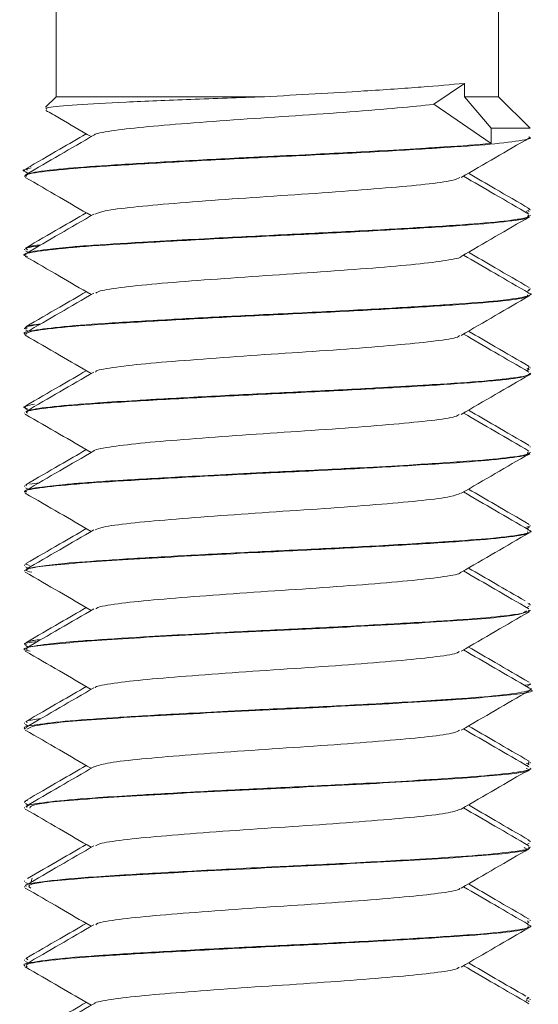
# Model space of a CAD drawing. Header units: millimetres. Extents: x -285 to 376, y -1480 to -23.
# Tile 29 of 38: x 20 to 28, y -74 to -59. Entities that reach past the tile are written whole.
import ezdxf

# ---------------------------------------------------------------- set-up
doc = ezdxf.new("R2010")
doc.units = ezdxf.units.MM

msp = doc.modelspace()

# ---------------------------------------------------------------- linework, layer by layer
at = {"color": 7, "linetype": 'Continuous', "lineweight": 15}
for p, q in [((20.404, -45.094), (20.404, -60.094)), ((27.404, -60.094), (27.404, -45.094)), ((26.378, -60.214), (26.863, -59.883)), ((26.863, -60.094), (26.863, -59.883)), ((20.404, -60.094), (20.238, -60.259)), ((23.699, -60.094), (20.404, -60.094)), ((27.286, -60.594), (26.863, -60.094)), ((27.404, -60.094), (26.863, -60.094)), ((27.904, -60.594), (27.404, -60.094)), ((27.286, -60.834), (26.378, -60.214)), ((27.286, -60.834), (27.286, -60.594)), ((27.286, -60.594), (27.904, -60.594)), ((19.904, -61.256), (19.904, -61.266)), ((19.93, -61.236), (19.948, -61.256)), ((19.904, -61.346), (19.904, -61.356)), ((19.919, -61.284), (19.959, -61.307)), ((27.904, -61.891), (27.904, -61.881)), ((27.844, -61.909), (27.886, -61.891)), ((27.85, -61.932), (27.889, -61.909)), ((27.904, -61.981), (27.904, -61.971)), ((19.904, -62.506), (19.904, -62.516)), ((19.904, -62.596), (19.904, -62.606)), ((19.919, -62.534), (19.959, -62.557)), ((27.85, -63.182), (27.889, -63.159)), ((27.904, -63.141), (27.904, -63.131)), ((27.904, -63.231), (27.904, -63.221)), ((19.904, -63.756), (19.904, -63.766)), ((19.904, -63.846), (19.904, -63.856)), ((19.919, -63.784), (19.959, -63.807)), ((27.886, -64.364), (27.877, -64.405)), ((27.85, -64.432), (27.889, -64.409)), ((27.865, -64.409), (27.858, -64.391)), ((27.904, -64.391), (27.904, -64.381)), ((27.904, -64.481), (27.904, -64.471)), ((19.904, -65.006), (19.904, -65.016)), ((19.904, -65.096), (19.904, -65.106)), ((19.919, -65.034), (19.959, -65.057)), ((27.904, -65.641), (27.904, -65.631)), ((27.904, -65.731), (27.904, -65.721)), ((19.933, -66.236), (19.924, -66.256)), ((19.985, -66.225), (20.136, -66.204)), ((19.904, -66.256), (19.904, -66.266)), ((19.904, -66.346), (19.904, -66.356)), ((19.919, -66.284), (19.959, -66.307)), ((27.849, -66.909), (27.9, -66.891)), ((27.85, -66.932), (27.889, -66.909)), ((27.904, -66.891), (27.904, -66.881)), ((27.904, -66.981), (27.904, -66.971)), ((19.931, -67.486), (19.924, -67.506)), ((19.983, -67.516), (19.932, -67.492)), ((19.904, -67.506), (19.904, -67.516)), ((19.904, -67.596), (19.904, -67.607)), ((19.919, -67.534), (19.959, -67.557)), ((27.85, -68.182), (27.889, -68.159)), ((27.904, -68.141), (27.904, -68.131)), ((27.904, -68.231), (27.904, -68.221)), ((19.904, -68.756), (19.904, -68.766)), ((19.904, -68.846), (19.904, -68.856)), ((19.919, -68.784), (19.959, -68.807)), ((27.85, -69.432), (27.889, -69.409)), ((27.904, -69.391), (27.904, -69.381)), ((27.904, -69.481), (27.904, -69.471)), ((19.904, -70.006), (19.904, -70.017)), ((19.904, -70.096), (19.904, -70.106)), ((19.919, -70.034), (19.959, -70.057)), ((27.887, -70.659), (27.839, -70.642)), ((27.85, -70.682), (27.889, -70.659)), ((27.884, -70.614), (27.876, -70.655)), ((27.904, -70.642), (27.904, -70.631)), ((27.904, -70.731), (27.904, -70.721)), ((19.904, -71.256), (19.904, -71.267)), ((19.904, -71.346), (19.904, -71.356)), ((19.919, -71.284), (19.959, -71.307)), ((27.85, -71.932), (27.889, -71.909)), ((27.871, -71.864), (27.898, -71.881)), ((27.904, -71.891), (27.904, -71.881)), ((27.904, -71.981), (27.904, -71.971)), ((20.008, -72.516), (20.023, -72.467)), ((19.904, -72.506), (19.904, -72.516)), ((19.904, -72.596), (19.904, -72.607)), ((19.919, -72.534), (19.959, -72.557)), ((27.85, -73.182), (27.889, -73.159)), ((27.88, -73.159), (27.862, -73.141)), ((27.904, -73.141), (27.904, -73.131)), ((27.904, -73.231), (27.904, -73.221)), ((19.904, -73.756), (19.904, -73.766)), ((19.904, -73.846), (19.904, -73.856)), ((19.919, -73.784), (19.959, -73.807)), ((19.937, -73.736), (19.958, -73.756)), ((27.89, -74.364), (27.861, -74.347)), ((27.848, -74.409), (27.859, -74.391)), ((27.875, -74.365), (27.849, -74.381)), ((27.872, -74.419), (27.889, -74.409)), ((27.904, -74.391), (27.904, -74.381))]:
    msp.add_line(p, q, dxfattribs=at)
for points, knots in [([(23.699, -60.094), (24.239, -60.064), (25.138, -60.014), (26.222, -59.941), (26.651, -59.902), (26.863, -59.883)], [0, 0, 0, 0, 0.431219, 0.718664, 1, 1, 1, 1]), ([(23.699, -60.094), (23.303, -60.108), (22.51, -60.137), (21.465, -60.179), (20.681, -60.221), (20.228, -60.261), (20.244, -60.285), (20.251, -60.295)], [0, 0, 0, 0, 0.207161, 0.414323, 0.621502, 0.834461, 1, 1, 1, 1]), ([(20.242, -60.31), (20.313, -60.351), (20.552, -60.49), (20.791, -60.629), (20.959, -60.726)], [0, 0, 0, 0, 0.297686, 1, 1, 1, 1]), ([(21.012, -60.702), (21.012, -60.7), (21.009, -60.679), (21.256, -60.635), (21.749, -60.574), (22.465, -60.516), (23.303, -60.453), (24.201, -60.395), (25.067, -60.334), (25.842, -60.272), (26.2, -60.233), (26.378, -60.214)], [0, 0, 0, 0, 0.011586, 0.135808, 0.260016, 0.382194, 0.507112, 0.629767, 0.753372, 0.878014, 1, 1, 1, 1]), ([(19.937, -61.356), (19.927, -61.352), (19.875, -61.327), (20.145, -61.283), (20.738, -61.22), (21.651, -61.163), (22.759, -61.1), (23.976, -61.04), (25.187, -60.982), (26.274, -60.918), (27.158, -60.861), (27.71, -60.799), (27.949, -60.755), (27.891, -60.733), (27.885, -60.731)], [0, 0, 0, 0, 0.023055, 0.119292, 0.216734, 0.312012, 0.409281, 0.505922, 0.601605, 0.699162, 0.794641, 0.89154, 0.988629, 1, 1, 1, 1]), ([(21.001, -60.702), (20.821, -60.806), (20.462, -61.015), (20.102, -61.223), (19.923, -61.328)], [0, 0, 0, 0, 0.499754, 1, 1, 1, 1]), ([(20.881, -60.681), (20.741, -60.762), (20.422, -60.947), (20.103, -61.132), (19.924, -61.236)], [0, 0, 0, 0, 0.437203, 1, 1, 1, 1]), ([(26.814, -61.372), (26.993, -61.268), (27.353, -61.059), (27.712, -60.85), (27.892, -60.746)], [0, 0, 0, 0, 0.4997471, 1, 1, 1, 1]), ([(27.286, -60.834), (27.057, -60.853), (26.802, -60.873), (26.416, -60.898), (26.107, -60.918), (25.468, -60.955), (24.571, -61.002), (23.836, -61.037), (23.455, -61.056), (22.951, -61.081), (22.158, -61.124), (21.2, -61.179), (20.451, -61.236), (19.978, -61.294), (19.939, -61.33), (19.922, -61.346)], [0, 0, 0, 0, 0.111265, 0.123975, 0.147214, 0.225165, 0.338294, 0.415562, 0.438173, 0.450063, 0.56401, 0.676197, 0.781616, 0.902498, 1, 1, 1, 1]), ([(19.924, -61.284), (19.922, -61.283), (19.825, -61.263), (19.917, -61.241), (20.007, -61.22)], [0, 0, 0, 0, 0.027025, 1, 1, 1, 1]), ([(19.916, -61.371), (20.096, -61.475), (20.444, -61.677), (20.791, -61.879), (20.959, -61.976)], [0, 0, 0, 0, 0.517285, 1, 1, 1, 1]), ([(21.016, -61.953), (21.057, -61.936), (21.148, -61.899), (21.596, -61.84), (22.254, -61.783), (23.067, -61.72), (23.957, -61.66), (24.842, -61.602), (25.64, -61.538), (26.275, -61.481), (26.692, -61.424), (26.762, -61.387), (26.793, -61.371)], [0, 0, 0, 0, 0.0875, 0.192297, 0.294757, 0.399368, 0.503301, 0.606198, 0.711121, 0.813798, 0.918009, 1, 1, 1, 1]), ([(27.886, -61.953), (27.706, -61.848), (27.36, -61.648), (27.015, -61.447), (26.849, -61.351)], [0, 0, 0, 0, 0.520412, 1, 1, 1, 1]), ([(27.89, -61.864), (27.71, -61.76), (27.389, -61.574), (27.068, -61.387), (26.928, -61.306)], [0, 0, 0, 0, 0.561563, 1, 1, 1, 1]), ([(27.866, -61.864), (27.884, -61.868), (27.914, -61.873), (27.893, -61.879), (27.885, -61.881)], [0, 0, 0, 0, 0.607865, 1, 1, 1, 1]), ([(19.949, -62.622), (19.932, -62.617), (19.841, -62.592), (20.036, -62.55), (20.539, -62.486), (21.381, -62.428), (22.444, -62.368), (23.641, -62.305), (24.865, -62.248), (25.996, -62.185), (26.945, -62.126), (27.595, -62.067), (27.911, -62.016), (27.872, -61.989), (27.861, -61.981)], [0, 0, 0, 0, 0.021839, 0.115001, 0.210178, 0.303504, 0.397809, 0.492688, 0.585644, 0.680714, 0.774573, 0.86831, 0.963413, 1, 1, 1, 1]), ([(27.874, -61.971), (27.883, -61.977), (27.903, -61.99), (27.811, -62.016), (27.594, -62.056), (27.065, -62.107), (26.204, -62.162), (25.151, -62.223), (23.991, -62.279), (22.964, -62.33), (22.233, -62.37), (21.558, -62.409), (21.119, -62.436), (20.792, -62.46), (20.552, -62.48), (20.184, -62.518), (19.924, -62.56), (19.922, -62.588), (19.922, -62.596)], [0, 0, 0, 0, 0.029674, 0.063473, 0.12327, 0.215839, 0.30753, 0.401073, 0.492765, 0.585333, 0.645154, 0.678928, 0.770219, 0.78071, 0.799797, 0.863664, 0.956493, 1, 1, 1, 1]), ([(21.001, -61.952), (20.821, -62.056), (20.462, -62.265), (20.102, -62.473), (19.923, -62.578)], [0, 0, 0, 0, 0.499754, 1, 1, 1, 1]), ([(20.881, -61.931), (20.741, -62.012), (20.422, -62.197), (20.103, -62.382), (19.924, -62.486)], [0, 0, 0, 0, 0.437203, 1, 1, 1, 1]), ([(26.814, -62.622), (26.993, -62.518), (27.353, -62.309), (27.712, -62.1), (27.892, -61.996)], [0, 0, 0, 0, 0.4997471, 1, 1, 1, 1]), ([(20.164, -62.438), (20.119, -62.443), (20.056, -62.45), (20.006, -62.46), (19.928, -62.478), (19.919, -62.494), (19.913, -62.506)], [0, 0, 0, 0, 0.2152154, 0.3117213, 0.4872919, 1, 1, 1, 1]), ([(19.951, -62.516), (19.936, -62.506), (19.903, -62.485), (20.054, -62.465), (20.134, -62.455)], [0, 0, 0, 0, 0.47016, 1, 1, 1, 1]), ([(19.916, -62.621), (20.096, -62.725), (20.444, -62.927), (20.791, -63.129), (20.959, -63.226)], [0, 0, 0, 0, 0.517285, 1, 1, 1, 1]), ([(21.032, -63.202), (21.048, -63.191), (21.092, -63.161), (21.453, -63.106), (22.055, -63.048), (22.837, -62.988), (23.711, -62.925), (24.607, -62.868), (25.434, -62.805), (26.131, -62.746), (26.595, -62.687), (26.821, -62.643), (26.809, -62.623), (26.809, -62.622)], [0, 0, 0, 0, 0.058403, 0.163615, 0.266772, 0.371016, 0.475898, 0.578644, 0.683738, 0.787487, 0.891101, 0.996231, 1, 1, 1, 1]), ([(27.886, -63.203), (27.706, -63.098), (27.36, -62.898), (27.015, -62.697), (26.849, -62.601)], [0, 0, 0, 0, 0.520412, 1, 1, 1, 1]), ([(27.89, -63.114), (27.71, -63.01), (27.389, -62.824), (27.068, -62.637), (26.928, -62.556)], [0, 0, 0, 0, 0.561563, 1, 1, 1, 1]), ([(27.875, -63.202), (27.881, -63.204), (27.952, -63.219), (27.862, -63.258), (27.519, -63.319), (26.732, -63.379), (25.793, -63.437), (24.674, -63.498), (23.495, -63.552), (22.358, -63.612), (21.368, -63.669), (20.559, -63.725), (20.068, -63.786), (19.858, -63.824), (19.912, -63.845), (19.917, -63.846)], [0, 0, 0, 0, 0.005967, 0.071761, 0.187349, 0.277302, 0.364155, 0.454291, 0.549436, 0.633963, 0.723874, 0.812911, 0.903757, 0.992813, 1, 1, 1, 1]), ([(19.923, -63.871), (19.923, -63.853), (19.921, -63.815), (20.372, -63.753), (21.125, -63.693), (22.139, -63.635), (23.308, -63.571), (24.536, -63.514), (25.705, -63.453), (26.712, -63.391), (27.45, -63.334), (27.865, -63.277), (27.864, -63.244), (27.864, -63.231)], [0, 0, 0, 0, 0.089112, 0.184098, 0.27826, 0.371749, 0.466929, 0.560022, 0.654685, 0.749322, 0.842432, 0.937617, 1, 1, 1, 1]), ([(21.001, -63.202), (20.821, -63.306), (20.462, -63.515), (20.102, -63.723), (19.923, -63.828)], [0, 0, 0, 0, 0.4997531, 1, 1, 1, 1]), ([(20.881, -63.181), (20.741, -63.262), (20.422, -63.447), (20.103, -63.632), (19.924, -63.736)], [0, 0, 0, 0, 0.437203, 1, 1, 1, 1]), ([(26.814, -63.872), (26.993, -63.768), (27.353, -63.559), (27.712, -63.35), (27.892, -63.246)], [0, 0, 0, 0, 0.499748, 1, 1, 1, 1]), ([(27.868, -63.159), (27.882, -63.157), (27.913, -63.151), (27.891, -63.145), (27.879, -63.141)], [0, 0, 0, 0, 0.4326361, 1, 1, 1, 1]), ([(19.934, -63.766), (19.924, -63.762), (19.871, -63.739), (20.022, -63.717), (20.146, -63.698)], [0, 0, 0, 0, 0.180381, 1, 1, 1, 1]), ([(20.16, -63.69), (20.071, -63.702), (19.908, -63.723), (19.935, -63.746), (19.947, -63.756)], [0, 0, 0, 0, 0.542881, 1, 1, 1, 1]), ([(19.916, -63.871), (20.096, -63.975), (20.444, -64.177), (20.791, -64.379), (20.959, -64.476)], [0, 0, 0, 0, 0.517287, 1, 1, 1, 1]), ([(21.027, -64.452), (21.03, -64.447), (21.041, -64.421), (21.329, -64.373), (21.869, -64.313), (22.613, -64.255), (23.468, -64.191), (24.367, -64.134), (25.221, -64.073), (25.959, -64.011), (26.493, -63.954), (26.776, -63.904), (26.784, -63.878), (26.786, -63.872)], [0, 0, 0, 0, 0.029401, 0.134387, 0.23846, 0.341785, 0.446987, 0.549872, 0.654501, 0.759099, 0.862004, 0.967211, 1, 1, 1, 1]), ([(27.886, -64.453), (27.706, -64.348), (27.36, -64.148), (27.015, -63.947), (26.849, -63.851)], [0, 0, 0, 0, 0.520411, 1, 1, 1, 1]), ([(27.89, -64.364), (27.71, -64.26), (27.389, -64.074), (27.068, -63.887), (26.928, -63.806)], [0, 0, 0, 0, 0.561564, 1, 1, 1, 1]), ([(21.001, -64.452), (20.821, -64.556), (20.462, -64.765), (20.102, -64.973), (19.923, -65.078)], [0, 0, 0, 0, 0.499754, 1, 1, 1, 1]), ([(20.881, -64.431), (20.741, -64.512), (20.422, -64.697), (20.103, -64.882), (19.924, -64.986)], [0, 0, 0, 0, 0.437204, 1, 1, 1, 1]), ([(19.948, -65.106), (19.938, -65.098), (19.903, -65.07), (20.229, -65.021), (20.888, -64.959), (21.845, -64.902), (22.98, -64.838), (24.204, -64.779), (25.4, -64.72), (26.459, -64.657), (27.28, -64.6), (27.811, -64.539), (27.866, -64.5), (27.893, -64.481)], [0, 0, 0, 0, 0.040686, 0.137468, 0.234624, 0.329926, 0.427406, 0.523436, 0.619672, 0.717096, 0.812359, 0.909621, 1, 1, 1, 1]), ([(27.899, -64.471), (27.9, -64.472), (27.955, -64.493), (27.74, -64.535), (27.222, -64.595), (26.675, -64.632), (26.369, -64.651), (26.363, -64.651), (26.341, -64.653), (26.261, -64.658), (25.948, -64.677), (25.279, -64.716), (24.233, -64.768), (23.06, -64.824), (22.308, -64.866), (21.934, -64.887), (21.835, -64.893), (21.522, -64.911), (20.95, -64.946), (20.332, -64.999), (19.944, -65.052), (19.941, -65.083), (19.94, -65.096)], [0, 0, 0, 0, 0.003453, 0.103668, 0.195911, 0.288147, 0.288399, 0.288823, 0.290191, 0.295002, 0.312923, 0.381842, 0.474175, 0.566147, 0.65971, 0.663034, 0.668689, 0.686989, 0.751452, 0.844297, 0.936598, 1, 1, 1, 1]), ([(26.814, -65.122), (26.993, -65.018), (27.353, -64.809), (27.712, -64.6), (27.892, -64.496)], [0, 0, 0, 0, 0.4997471, 1, 1, 1, 1]), ([(19.951, -65.034), (19.933, -65.029), (19.834, -65.005), (19.96, -64.98), (20.064, -64.959)], [0, 0, 0, 0, 0.1783787, 1, 1, 1, 1]), ([(19.953, -64.986), (19.929, -64.99), (19.893, -64.997), (19.914, -65.004), (19.922, -65.006)], [0, 0, 0, 0, 0.645883, 1, 1, 1, 1]), ([(19.916, -65.121), (20.096, -65.225), (20.444, -65.427), (20.791, -65.629), (20.959, -65.726)], [0, 0, 0, 0, 0.517285, 1, 1, 1, 1]), ([(21.002, -65.702), (21.002, -65.702), (20.995, -65.682), (21.226, -65.641), (21.695, -65.579), (22.399, -65.522), (23.228, -65.458), (24.124, -65.399), (24.998, -65.34), (25.774, -65.277), (26.37, -65.22), (26.728, -65.166), (26.768, -65.134), (26.783, -65.122)], [0, 0, 0, 0, 0.000784, 0.105167, 0.209954, 0.312734, 0.417873, 0.52144, 0.625231, 0.730309, 0.833047, 0.937949, 1, 1, 1, 1]), ([(27.886, -65.703), (27.706, -65.598), (27.36, -65.398), (27.015, -65.197), (26.849, -65.101)], [0, 0, 0, 0, 0.520412, 1, 1, 1, 1]), ([(27.89, -65.614), (27.71, -65.51), (27.389, -65.324), (27.068, -65.137), (26.928, -65.056)], [0, 0, 0, 0, 0.561563, 1, 1, 1, 1]), ([(19.928, -66.356), (19.92, -66.353), (19.864, -66.33), (20.111, -66.288), (20.672, -66.225), (21.564, -66.168), (22.659, -66.106), (23.87, -66.044), (25.086, -65.987), (26.188, -65.923), (27.093, -65.866), (27.677, -65.805), (27.938, -65.759), (27.884, -65.735), (27.875, -65.731)], [0, 0, 0, 0, 0.015001, 0.110953, 0.208468, 0.303812, 0.400926, 0.497797, 0.593298, 0.690859, 0.786513, 0.88319, 0.98044, 1, 1, 1, 1]), ([(27.865, -65.721), (27.872, -65.73), (27.895, -65.759), (27.57, -65.81), (26.929, -65.866), (26.107, -65.918), (25.424, -65.957), (25.061, -65.976), (24.956, -65.982), (24.555, -66.003), (24.022, -66.027), (23.253, -66.065), (22.49, -66.105), (21.904, -66.139), (21.584, -66.158), (21.572, -66.158), (21.532, -66.161), (21.383, -66.17), (21.103, -66.187), (20.851, -66.205), (20.663, -66.221), (20.439, -66.241), (20.112, -66.279), (19.883, -66.317), (19.928, -66.341), (19.938, -66.346)], [0, 0, 0, 0, 0.045123, 0.140792, 0.230956, 0.325044, 0.392459, 0.410747, 0.416022, 0.418717, 0.510078, 0.541989, 0.603319, 0.696377, 0.696729, 0.697414, 0.699783, 0.708514, 0.74194, 0.787976, 0.797473, 0.816268, 0.881642, 0.973945, 1, 1, 1, 1]), ([(21.001, -65.702), (20.821, -65.806), (20.462, -66.015), (20.102, -66.223), (19.923, -66.328)], [0, 0, 0, 0, 0.499754, 1, 1, 1, 1]), ([(20.881, -65.681), (20.741, -65.762), (20.422, -65.947), (20.103, -66.132), (19.924, -66.236)], [0, 0, 0, 0, 0.437203, 1, 1, 1, 1]), ([(26.814, -66.372), (26.993, -66.268), (27.353, -66.059), (27.712, -65.85), (27.892, -65.746)], [0, 0, 0, 0, 0.4997471, 1, 1, 1, 1]), ([(19.916, -66.371), (20.096, -66.475), (20.444, -66.677), (20.791, -66.879), (20.959, -66.976)], [0, 0, 0, 0, 0.517285, 1, 1, 1, 1]), ([(21.023, -66.953), (21.055, -66.938), (21.129, -66.903), (21.549, -66.845), (22.19, -66.788), (22.994, -66.726), (23.879, -66.664), (24.768, -66.607), (25.577, -66.543), (26.229, -66.486), (26.675, -66.427), (26.761, -66.389), (26.801, -66.371)], [0, 0, 0, 0, 0.078245, 0.18312, 0.285649, 0.390091, 0.49427, 0.596969, 0.701893, 0.804759, 0.908727, 1, 1, 1, 1]), ([(27.886, -66.953), (27.706, -66.848), (27.36, -66.648), (27.015, -66.447), (26.849, -66.351)], [0, 0, 0, 0, 0.520412, 1, 1, 1, 1]), ([(27.89, -66.864), (27.71, -66.76), (27.389, -66.574), (27.068, -66.387), (26.928, -66.306)], [0, 0, 0, 0, 0.561563, 1, 1, 1, 1]), ([(27.861, -66.952), (27.876, -66.956), (27.961, -66.977), (27.819, -67.021), (27.383, -67.082), (26.554, -67.141), (25.558, -67.201), (24.414, -67.26), (23.292, -67.312), (22.176, -67.372), (21.222, -67.429), (20.556, -67.477), (20.205, -67.517), (19.962, -67.556), (19.937, -67.58), (19.92, -67.596)], [0, 0, 0, 0, 0.0173238, 0.1006425, 0.2048055, 0.2877761, 0.393878, 0.4731817, 0.5603038, 0.6510493, 0.740216, 0.8230434, 0.8859345, 0.9209018, 1, 1, 1, 1]), ([(21.001, -66.952), (20.821, -67.056), (20.462, -67.265), (20.102, -67.473), (19.923, -67.578)], [0, 0, 0, 0, 0.4997531, 1, 1, 1, 1]), ([(20.881, -66.931), (20.741, -67.012), (20.422, -67.197), (20.103, -67.382), (19.924, -67.486)], [0, 0, 0, 0, 0.437203, 1, 1, 1, 1]), ([(20.017, -67.623), (19.973, -67.61), (19.825, -67.567), (20.45, -67.491), (21.749, -67.405), (23.336, -67.32), (24.761, -67.253), (25.906, -67.191), (26.873, -67.13), (27.552, -67.072), (27.897, -67.019), (27.869, -66.991), (27.859, -66.981)], [0, 0, 0, 0, 0.0604256, 0.2019548, 0.3417305, 0.4837117, 0.5768147, 0.6719541, 0.7662526, 0.8598983, 0.9552255, 1, 1, 1, 1]), ([(26.814, -67.622), (26.993, -67.518), (27.353, -67.309), (27.712, -67.1), (27.892, -66.996)], [0, 0, 0, 0, 0.499748, 1, 1, 1, 1]), ([(19.916, -67.621), (20.096, -67.725), (20.444, -67.927), (20.791, -68.129), (20.959, -68.226)], [0, 0, 0, 0, 0.517287, 1, 1, 1, 1]), ([(21.032, -68.202), (21.043, -68.193), (21.075, -68.164), (21.412, -68.112), (21.995, -68.053), (22.765, -67.993), (23.634, -67.93), (24.532, -67.873), (25.368, -67.811), (26.078, -67.75), (26.565, -67.692), (26.807, -67.647), (26.8, -67.624), (26.799, -67.622)], [0, 0, 0, 0, 0.049224, 0.154406, 0.257817, 0.361788, 0.466812, 0.569543, 0.674531, 0.778586, 0.881919, 0.987115, 1, 1, 1, 1]), ([(27.886, -68.203), (27.706, -68.098), (27.36, -67.898), (27.015, -67.697), (26.849, -67.601)], [0, 0, 0, 0, 0.520411, 1, 1, 1, 1]), ([(27.827, -68.077), (27.668, -67.985), (27.368, -67.811), (27.068, -67.637), (26.928, -67.556)], [0, 0, 0, 0, 0.530539, 1, 1, 1, 1]), ([(27.868, -68.114), (27.884, -68.117), (27.914, -68.123), (27.892, -68.128), (27.883, -68.131)], [0, 0, 0, 0, 0.550682, 1, 1, 1, 1]), ([(19.994, -68.872), (19.959, -68.865), (19.783, -68.827), (20.289, -68.759), (21.463, -68.67), (23.192, -68.576), (25.06, -68.49), (26.671, -68.396), (27.741, -68.313), (27.815, -68.257), (27.848, -68.231)], [0, 0, 0, 0, 0.035596, 0.176603, 0.317084, 0.459198, 0.599215, 0.741419, 0.881768, 1, 1, 1, 1]), ([(21.001, -68.202), (20.821, -68.306), (20.462, -68.515), (20.102, -68.723), (19.923, -68.828)], [0, 0, 0, 0, 0.499754, 1, 1, 1, 1]), ([(20.881, -68.181), (20.741, -68.262), (20.422, -68.447), (20.103, -68.632), (19.924, -68.736)], [0, 0, 0, 0, 0.437204, 1, 1, 1, 1]), ([(27.875, -68.221), (27.884, -68.227), (27.904, -68.239), (27.814, -68.265), (27.6, -68.305), (27.077, -68.356), (26.22, -68.411), (25.169, -68.472), (24.01, -68.528), (22.979, -68.579), (22.247, -68.619), (21.571, -68.658), (21.132, -68.685), (20.802, -68.71), (20.561, -68.729), (20.194, -68.767), (19.912, -68.809), (19.937, -68.837), (19.945, -68.846)], [0, 0, 0, 0, 0.028186, 0.062649, 0.121772, 0.214394, 0.306057, 0.399609, 0.491348, 0.58388, 0.644465, 0.677501, 0.768807, 0.779555, 0.798724, 0.862237, 0.955112, 1, 1, 1, 1]), ([(26.814, -68.872), (26.993, -68.768), (27.353, -68.559), (27.712, -68.35), (27.892, -68.246)], [0, 0, 0, 0, 0.4997471, 1, 1, 1, 1]), ([(19.933, -68.766), (19.923, -68.764), (19.854, -68.748), (19.991, -68.733), (20.108, -68.72)], [0, 0, 0, 0, 0.150029, 1, 1, 1, 1]), ([(20.164, -68.688), (20.122, -68.692), (20.059, -68.699), (20.009, -68.71), (19.929, -68.728), (19.919, -68.744), (19.912, -68.756)], [0, 0, 0, 0, 0.203953, 0.3025, 0.478281, 1, 1, 1, 1]), ([(19.916, -68.871), (20.096, -68.975), (20.444, -69.177), (20.791, -69.379), (20.959, -69.476)], [0, 0, 0, 0, 0.517285, 1, 1, 1, 1]), ([(21.021, -69.452), (21.022, -69.448), (21.026, -69.425), (21.295, -69.379), (21.813, -69.318), (22.545, -69.26), (23.392, -69.197), (24.29, -69.139), (25.152, -69.078), (25.902, -69.016), (26.456, -68.959), (26.762, -68.908), (26.778, -68.88), (26.782, -68.872)], [0, 0, 0, 0, 0.020335, 0.125172, 0.229509, 0.332605, 0.437828, 0.540871, 0.645274, 0.750065, 0.852858, 0.95801, 1, 1, 1, 1]), ([(27.886, -69.453), (27.706, -69.348), (27.36, -69.148), (27.015, -68.947), (26.849, -68.851)], [0, 0, 0, 0, 0.520412, 1, 1, 1, 1]), ([(27.89, -69.364), (27.71, -69.26), (27.389, -69.074), (27.068, -68.887), (26.928, -68.806)], [0, 0, 0, 0, 0.561563, 1, 1, 1, 1]), ([(27.877, -69.452), (27.882, -69.453), (27.964, -69.471), (27.856, -69.51), (27.5, -69.57), (26.901, -69.616), (26.338, -69.653), (25.686, -69.693), (24.717, -69.746), (23.788, -69.788), (23.023, -69.827), (22.273, -69.867), (21.383, -69.918), (20.57, -69.974), (20.073, -70.035), (19.86, -70.073), (19.914, -70.094), (19.919, -70.096)], [0, 0, 0, 0, 0.0047991, 0.0814897, 0.1873473, 0.2724711, 0.3059, 0.3627496, 0.4532661, 0.5418716, 0.5754707, 0.6326973, 0.7226025, 0.8115572, 0.9023541, 0.9914014, 1, 1, 1, 1]), ([(21.001, -69.452), (20.821, -69.556), (20.462, -69.765), (20.102, -69.973), (19.923, -70.078)], [0, 0, 0, 0, 0.499754, 1, 1, 1, 1]), ([(20.881, -69.431), (20.741, -69.512), (20.422, -69.697), (20.103, -69.882), (19.924, -69.986)], [0, 0, 0, 0, 0.437203, 1, 1, 1, 1]), ([(19.941, -70.106), (19.99, -70.079), (20.094, -70.023), (21.218, -69.935), (22.856, -69.844), (24.722, -69.756), (26.439, -69.662), (27.551, -69.575), (28.036, -69.512), (27.901, -69.481), (27.899, -69.481)], [0, 0, 0, 0, 0.1293071, 0.2741357, 0.4192132, 0.5630348, 0.7089371, 0.8525572, 0.9981787, 1, 1, 1, 1]), ([(26.814, -70.122), (26.993, -70.018), (27.353, -69.809), (27.712, -69.6), (27.892, -69.496)], [0, 0, 0, 0, 0.4997471, 1, 1, 1, 1]), ([(27.827, -69.409), (27.876, -69.404), (27.929, -69.398), (27.9, -69.392), (27.898, -69.391)], [0, 0, 0, 0, 0.928699, 1, 1, 1, 1]), ([(20.16, -69.94), (20.073, -69.951), (19.909, -69.973), (19.935, -69.995), (19.947, -70.006)], [0, 0, 0, 0, 0.5277501, 1, 1, 1, 1]), ([(19.916, -70.121), (20.096, -70.225), (20.444, -70.427), (20.791, -70.629), (20.959, -70.726)], [0, 0, 0, 0, 0.517285, 1, 1, 1, 1]), ([(21.005, -70.703), (21.059, -70.684), (21.169, -70.645), (21.653, -70.584), (22.33, -70.527), (23.154, -70.464), (24.047, -70.404), (24.927, -70.345), (25.713, -70.282), (26.327, -70.225), (26.712, -70.169), (26.765, -70.135), (26.786, -70.121)], [0, 0, 0, 0, 0.098382, 0.203037, 0.305483, 0.410242, 0.513839, 0.617035, 0.721904, 0.824427, 0.928874, 1, 1, 1, 1]), ([(27.886, -70.703), (27.706, -70.598), (27.36, -70.398), (27.015, -70.197), (26.849, -70.101)], [0, 0, 0, 0, 0.520412, 1, 1, 1, 1]), ([(27.89, -70.614), (27.71, -70.51), (27.389, -70.324), (27.068, -70.137), (26.928, -70.056)], [0, 0, 0, 0, 0.561563, 1, 1, 1, 1]), ([(21.001, -70.702), (20.821, -70.806), (20.462, -71.015), (20.102, -71.223), (19.923, -71.328)], [0, 0, 0, 0, 0.499754, 1, 1, 1, 1]), ([(20.881, -70.681), (20.741, -70.762), (20.422, -70.947), (20.103, -71.132), (19.924, -71.236)], [0, 0, 0, 0, 0.437203, 1, 1, 1, 1]), ([(27.9, -70.721), (27.902, -70.721), (27.956, -70.742), (27.744, -70.784), (27.233, -70.844), (26.687, -70.881), (26.377, -70.901), (26.353, -70.902), (26.272, -70.907), (25.961, -70.927), (25.295, -70.965), (24.252, -71.017), (23.079, -71.073), (22.298, -71.116), (21.853, -71.142), (21.528, -71.16), (20.959, -71.195), (20.341, -71.248), (19.946, -71.301), (19.941, -71.333), (19.939, -71.346)], [0, 0, 0, 0, 0.002414, 0.1021624, 0.1944123, 0.2866549, 0.2874567, 0.2889337, 0.2939119, 0.3119642, 0.3803361, 0.4727167, 0.5646402, 0.6582065, 0.668404, 0.6871143, 0.7499834, 0.8427868, 0.9350966, 1, 1, 1, 1]), ([(19.986, -71.356), (19.994, -71.335), (20.012, -71.285), (20.975, -71.2), (22.53, -71.111), (24.387, -71.022), (26.155, -70.929), (27.403, -70.842), (27.984, -70.772), (27.861, -70.737), (27.841, -70.731)], [0, 0, 0, 0, 0.102899, 0.248542, 0.392805, 0.537232, 0.682734, 0.826422, 0.972379, 1, 1, 1, 1]), ([(26.814, -71.372), (26.993, -71.268), (27.353, -71.059), (27.712, -70.85), (27.892, -70.746)], [0, 0, 0, 0, 0.4997471, 1, 1, 1, 1]), ([(19.951, -71.236), (19.93, -71.24), (19.894, -71.247), (19.915, -71.253), (19.924, -71.256)], [0, 0, 0, 0, 0.597917, 1, 1, 1, 1]), ([(19.916, -71.371), (20.096, -71.475), (20.444, -71.677), (20.791, -71.879), (20.959, -71.976)], [0, 0, 0, 0, 0.517285, 1, 1, 1, 1]), ([(21.028, -71.952), (21.052, -71.939), (21.112, -71.907), (21.504, -71.85), (22.127, -71.793), (22.921, -71.731), (23.802, -71.669), (24.694, -71.612), (25.513, -71.549), (26.181, -71.49), (26.657, -71.431), (26.76, -71.39), (26.811, -71.371)], [0, 0, 0, 0, 0.069016, 0.17393, 0.276581, 0.380816, 0.485202, 0.587756, 0.692641, 0.795747, 0.899436, 1, 1, 1, 1]), ([(27.886, -71.953), (27.706, -71.848), (27.36, -71.648), (27.015, -71.447), (26.849, -71.351)], [0, 0, 0, 0, 0.520412, 1, 1, 1, 1]), ([(27.89, -71.864), (27.71, -71.76), (27.389, -71.574), (27.068, -71.387), (26.928, -71.306)], [0, 0, 0, 0, 0.561563, 1, 1, 1, 1]), ([(27.879, -71.971), (27.885, -71.977), (27.916, -72.005), (27.612, -72.055), (26.968, -72.114), (26.074, -72.17), (25.002, -72.231), (23.745, -72.29), (22.55, -72.352), (21.576, -72.407), (20.745, -72.461), (20.167, -72.518), (19.892, -72.566), (19.925, -72.591), (19.932, -72.596)], [0, 0, 0, 0, 0.02766, 0.139184, 0.231223, 0.310172, 0.420859, 0.507026, 0.609775, 0.706922, 0.7688, 0.878892, 0.972449, 1, 1, 1, 1]), ([(21.001, -71.952), (20.821, -72.056), (20.462, -72.265), (20.102, -72.473), (19.923, -72.578)], [0, 0, 0, 0, 0.4997535, 1, 1, 1, 1]), ([(20.001, -72.622), (19.973, -72.601), (19.906, -72.551), (20.746, -72.466), (22.215, -72.379), (24.048, -72.286), (25.859, -72.196), (27.226, -72.108), (27.924, -72.033), (27.834, -71.992), (27.809, -71.981)], [0, 0, 0, 0, 0.09888, 0.241297, 0.381574, 0.52335, 0.664492, 0.805087, 0.94733, 1, 1, 1, 1]), ([(20.881, -71.931), (20.741, -72.012), (20.431, -72.192), (20.121, -72.372), (19.95, -72.471)], [0, 0, 0, 0, 0.449562, 1, 1, 1, 1]), ([(26.814, -72.622), (26.993, -72.518), (27.353, -72.309), (27.712, -72.1), (27.892, -71.996)], [0, 0, 0, 0, 0.499747, 1, 1, 1, 1]), ([(19.916, -72.621), (20.096, -72.725), (20.444, -72.927), (20.791, -73.129), (20.959, -73.226)], [0, 0, 0, 0, 0.517286, 1, 1, 1, 1]), ([(21.031, -73.202), (21.037, -73.195), (21.06, -73.168), (21.373, -73.117), (21.936, -73.058), (22.695, -72.999), (23.558, -72.935), (24.456, -72.878), (25.301, -72.816), (26.024, -72.755), (26.533, -72.698), (26.793, -72.65), (26.792, -72.626), (26.792, -72.622)], [0, 0, 0, 0, 0.040078, 0.145193, 0.248909, 0.352571, 0.4577, 0.56047, 0.665314, 0.769641, 0.872745, 0.977969, 1, 1, 1, 1]), ([(27.886, -73.203), (27.706, -73.098), (27.36, -72.898), (27.015, -72.697), (26.849, -72.601)], [0, 0, 0, 0, 0.520412, 1, 1, 1, 1]), ([(27.89, -73.114), (27.71, -73.01), (27.389, -72.824), (27.068, -72.637), (26.928, -72.556)], [0, 0, 0, 0, 0.561563, 1, 1, 1, 1]), ([(27.861, -73.202), (27.876, -73.206), (27.966, -73.229), (27.804, -73.275), (27.36, -73.332), (26.639, -73.385), (25.722, -73.442), (24.552, -73.503), (23.309, -73.561), (22.185, -73.622), (21.22, -73.678), (20.433, -73.736), (20.024, -73.794), (19.866, -73.83), (19.907, -73.846), (19.908, -73.846)], [0, 0, 0, 0, 0.0184437, 0.1099857, 0.2121825, 0.2758432, 0.3688414, 0.4712886, 0.555654, 0.654433, 0.7391793, 0.822757, 0.9291251, 0.9977455, 1, 1, 1, 1]), ([(19.946, -73.871), (19.931, -73.856), (19.897, -73.822), (20.276, -73.764), (20.975, -73.703), (21.952, -73.646), (23.101, -73.582), (24.327, -73.524), (25.514, -73.463), (26.554, -73.401), (27.346, -73.344), (27.832, -73.284), (27.865, -73.248), (27.879, -73.231)], [0, 0, 0, 0, 0.073199, 0.167874, 0.262474, 0.355589, 0.450766, 0.544182, 0.638401, 0.733342, 0.826293, 0.921336, 1, 1, 1, 1]), ([(21.001, -73.202), (20.821, -73.306), (20.462, -73.515), (20.102, -73.723), (19.923, -73.828)], [0, 0, 0, 0, 0.499754, 1, 1, 1, 1]), ([(20.881, -73.181), (20.741, -73.262), (20.422, -73.447), (20.103, -73.632), (19.924, -73.736)], [0, 0, 0, 0, 0.437203, 1, 1, 1, 1]), ([(26.814, -73.872), (26.993, -73.768), (27.353, -73.559), (27.712, -73.35), (27.892, -73.246)], [0, 0, 0, 0, 0.4997471, 1, 1, 1, 1]), ([(19.916, -73.871), (20.096, -73.975), (20.444, -74.177), (20.791, -74.379), (20.959, -74.476)], [0, 0, 0, 0, 0.517285, 1, 1, 1, 1]), ([(21.014, -74.452), (21.013, -74.45), (21.012, -74.428), (21.262, -74.384), (21.758, -74.323), (22.477, -74.266), (23.316, -74.202), (24.214, -74.144), (25.081, -74.083), (25.844, -74.021), (26.418, -73.964), (26.747, -73.911), (26.773, -73.882), (26.781, -73.872)], [0, 0, 0, 0, 0.01131, 0.115959, 0.220526, 0.323444, 0.428651, 0.531904, 0.636047, 0.740992, 0.843728, 0.948787, 1, 1, 1, 1]), ([(27.886, -74.453), (27.706, -74.348), (27.36, -74.148), (27.015, -73.947), (26.849, -73.851)], [0, 0, 0, 0, 0.520412, 1, 1, 1, 1]), ([(27.838, -74.334), (27.675, -74.239), (27.372, -74.064), (27.068, -73.887), (26.928, -73.806)], [0, 0, 0, 0, 0.536025, 1, 1, 1, 1]), ([(21.001, -74.452), (20.821, -74.556), (20.462, -74.765), (20.102, -74.973), (19.923, -75.078)], [0, 0, 0, 0, 0.499754, 1, 1, 1, 1]), ([(20.881, -74.431), (20.741, -74.512), (20.422, -74.697), (20.103, -74.882), (19.924, -74.986)], [0, 0, 0, 0, 0.437203, 1, 1, 1, 1])]:
    msp.add_open_spline(points, degree=3, knots=knots, dxfattribs=at)

doc.saveas('drawing.dxf')
